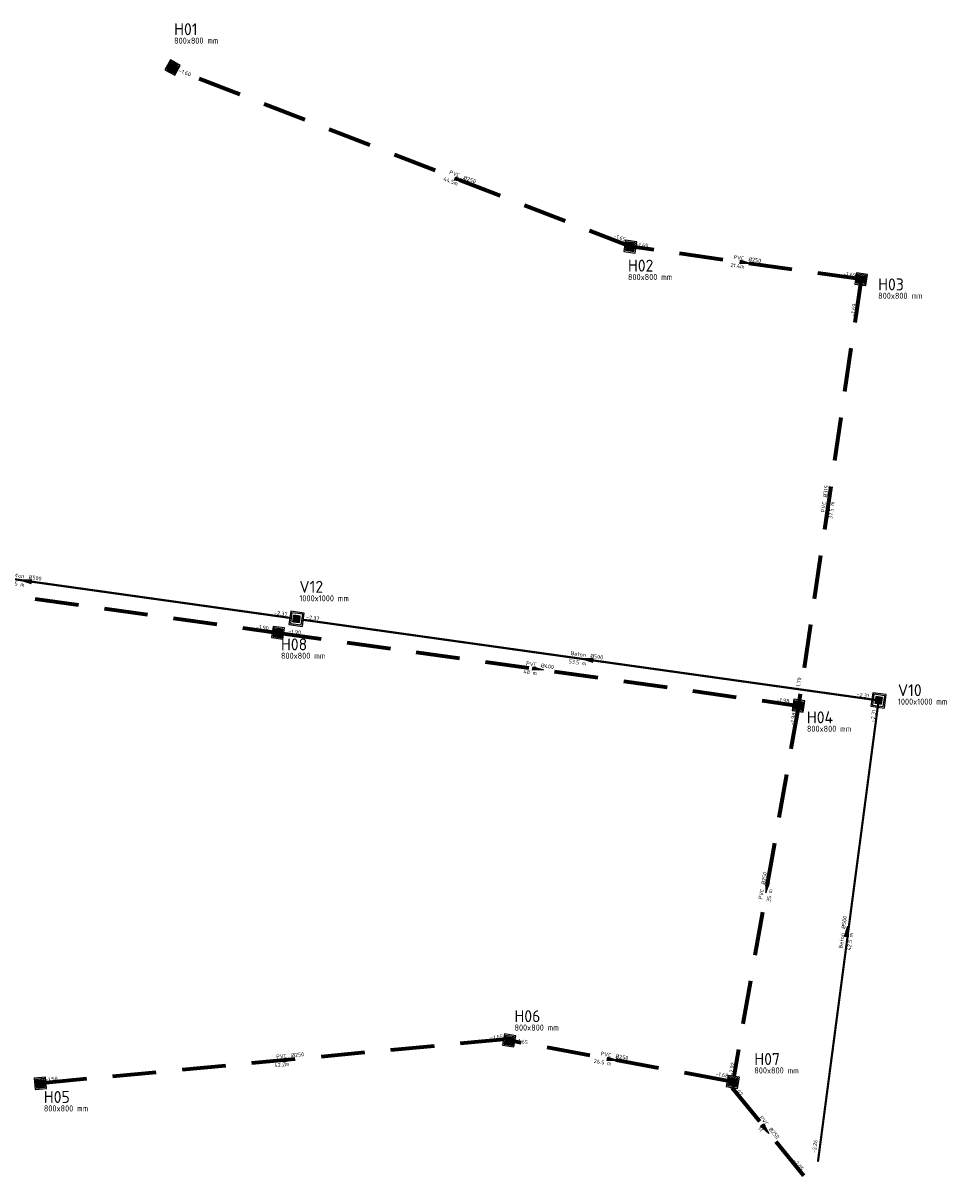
# Model space of a CAD drawing. Header units: metres. Extents: x 43 to 255103, y -139 to 593516.
# Tile 6 of 7: x 254120 to 254205, y 593342 to 593448. Entities that reach past the tile are written whole.
import ezdxf
from ezdxf.enums import TextEntityAlignment as Align

# ---------------------------------------------------------------- set-up
doc = ezdxf.new("R2010")
doc.units = ezdxf.units.M
doc.linetypes.add('RI-HWA_PVC', pattern=[6.4, 4, -2.4])
doc.linetypes.add('RI-VWA_BETON', pattern=[19, 9, -5, 0, -5])
for name, color, linetype, lineweight in [('N-WE-RI-HWA_PUTNUMMER-S', 7, 'Continuous', 25), ('N-WE-RI-HWA_RIOOLPUT_INSPECTIEPUT-S', 5, 'Continuous', 25), ('N-WE-RI-HWA_STROOMRICHTING-S', 7, 'Continuous', 25), ('N-WE-RI-HWA_TRANSPORTLEIDING_PVC_250-G', 170, 'RI-HWA_PVC', 70), ('N-WE-RI-HWA_TRANSPORTLEIDING_PVC_315-G', 170, 'RI-HWA_PVC', 70), ('N-WE-RI-HWA_TRANSPORTLEIDING_PVC_400-G', 170, 'RI-HWA_PVC', 70), ('N-WE-RI-VWA_PUTNUMMER-S', 7, 'Continuous', 25), ('N-WE-RI-VWA_STROOMRICHTING-S', 7, 'Continuous', 25), ('N-WE-RI-VWA_TRANSPORTLEIDING_BETON_500-G', 20, 'RI-VWA_BETON', 70)]:
    doc.layers.add(name, color=color, linetype=linetype, lineweight=lineweight)
doc.layers.add('N-WE-RI-VWA_RIOOLPUT_INSPECTIEPUT-S', color=20, linetype='Continuous', lineweight=25, true_color=0xff3f00)
doc.styles.add('NLCS-ISO', font='NLCS-ISO.ttf')
pattern_1 = [(0, (0, 0), (0, 0.0523875), [0.0381, -0.0142875]), (90, (0, 0), (-0.0523875, 3e-18), [0.0381, -0.0142875])]

# ---------------------------------------------------------------- blocks, each defined once
blk = doc.blocks.new('*U75')
at = {"ltscale": 0.1}
blk.add_hatch(color=256, dxfattribs=at).paths.add_polyline_path([(2.5, 0), (-2.5, -0.83), (-2.5, 0.83)])
at = {"ltscale": 0.1, "flags": 128}
blk.add_lwpolyline([(2.5, 0), (-2.5, -0.83), (-2.5, 0.83)], close=True, dxfattribs=at)
at = {"ltscale": 0.1, "style": 'NLCS-ISO'}
for tag, p in [('BOBL', (-125.78, 0)), ('MAT', (-1, 0.5))]:
    blk.add_attdef(tag, text='', height=1.8, dxfattribs=at).set_placement(p, align=Align.BOTTOM_RIGHT)
for tag, p in [('DIA', (1, 0.5)), ('BOBR', (125.86, 0))]:
    blk.add_attdef(tag, text='', height=1.8, dxfattribs=at).set_placement(p, align=Align.BOTTOM_LEFT)
blk.add_attdef('LENGTE', text='', height=1.8, dxfattribs=at).set_placement((-0.4, -1), align=Align.TOP_RIGHT)
blk.add_attdef('JVA', text='', height=1.8, dxfattribs=at).set_placement((0.4, -1), align=Align.TOP_LEFT)
blk = doc.blocks.new('*U78')
at = {"ltscale": 0.1}
blk.add_hatch(color=256, dxfattribs=at).paths.add_polyline_path([(2.5, 0), (-2.5, -0.83), (-2.5, 0.83)])
at = {"ltscale": 0.1, "flags": 128}
blk.add_lwpolyline([(2.5, 0), (-2.5, -0.83), (-2.5, 0.83)], close=True, dxfattribs=at)
at = {"ltscale": 0.1, "style": 'NLCS-ISO'}
for tag, p in [('BOBL', (-106.46, 0)), ('MAT', (-1, 0.5))]:
    blk.add_attdef(tag, text='', height=1.8, dxfattribs=at).set_placement(p, align=Align.BOTTOM_RIGHT)
for tag, p in [('DIA', (1, 0.5)), ('BOBR', (92.47, 0))]:
    blk.add_attdef(tag, text='', height=1.8, dxfattribs=at).set_placement(p, align=Align.BOTTOM_LEFT)
blk.add_attdef('LENGTE', text='', height=1.8, dxfattribs=at).set_placement((-0.4, -1), align=Align.TOP_RIGHT)
blk.add_attdef('JVA', text='', height=1.8, dxfattribs=at).set_placement((0.4, -1), align=Align.TOP_LEFT)
blk = doc.blocks.new('*U79')
at = {"ltscale": 0.1}
blk.add_hatch(color=256, dxfattribs=at).paths.add_polyline_path([(2.5, 0), (-2.5, -0.83), (-2.5, 0.83)])
at = {"ltscale": 0.1, "flags": 128}
blk.add_lwpolyline([(2.5, 0), (-2.5, -0.83), (-2.5, 0.83)], close=True, dxfattribs=at)
at = {"ltscale": 0.1, "style": 'NLCS-ISO'}
for tag, p in [('BOBL', (-39.65, 0)), ('MAT', (-1, 0.5))]:
    blk.add_attdef(tag, text='', height=1.8, dxfattribs=at).set_placement(p, align=Align.BOTTOM_RIGHT)
for tag, p in [('DIA', (1, 0.5)), ('BOBR', (47.56, 0))]:
    blk.add_attdef(tag, text='', height=1.8, dxfattribs=at).set_placement(p, align=Align.BOTTOM_LEFT)
blk.add_attdef('LENGTE', text='', height=1.8, dxfattribs=at).set_placement((-0.4, -1), align=Align.TOP_RIGHT)
blk.add_attdef('JVA', text='', height=1.8, dxfattribs=at).set_placement((0.4, -1), align=Align.TOP_LEFT)
blk = doc.blocks.new('*U76')
at = {"ltscale": 0.1}
blk.add_hatch(color=256, dxfattribs=at).paths.add_polyline_path([(-2.5, 0), (2.5, -0.83), (2.5, 0.83)])
at = {"ltscale": 0.1, "flags": 128}
blk.add_lwpolyline([(-2.5, 0), (2.5, -0.83), (2.5, 0.83)], close=True, dxfattribs=at)
at = {"ltscale": 0.1, "style": 'NLCS-ISO'}
for tag, p in [('BOBL', (-81.69, 0)), ('MAT', (-1, 0.5))]:
    blk.add_attdef(tag, text='', height=1.8, dxfattribs=at).set_placement(p, align=Align.BOTTOM_RIGHT)
for tag, p in [('DIA', (1, 0.5)), ('BOBR', (75.24, 0))]:
    blk.add_attdef(tag, text='', height=1.8, dxfattribs=at).set_placement(p, align=Align.BOTTOM_LEFT)
blk.add_attdef('LENGTE', text='', height=1.8, dxfattribs=at).set_placement((-0.4, -1), align=Align.TOP_RIGHT)
blk.add_attdef('JVA', text='', height=1.8, dxfattribs=at).set_placement((0.4, -1), align=Align.TOP_LEFT)
blk = doc.blocks.new('*U80')
at = {"ltscale": 0.1}
blk.add_hatch(color=256, dxfattribs=at).paths.add_polyline_path([(2.5, 0), (-2.5, -0.83), (-2.5, 0.83)])
at = {"ltscale": 0.1, "flags": 128}
blk.add_lwpolyline([(2.5, 0), (-2.5, -0.83), (-2.5, 0.83)], close=True, dxfattribs=at)
at = {"ltscale": 0.1, "style": 'NLCS-ISO'}
for tag, p in [('BOBL', (-45.25, 0)), ('MAT', (-1, 0.5))]:
    blk.add_attdef(tag, text='', height=1.8, dxfattribs=at).set_placement(p, align=Align.BOTTOM_RIGHT)
for tag, p in [('DIA', (1, 0.5)), ('BOBR', (45.04, 0))]:
    blk.add_attdef(tag, text='', height=1.8, dxfattribs=at).set_placement(p, align=Align.BOTTOM_LEFT)
blk.add_attdef('LENGTE', text='', height=1.8, dxfattribs=at).set_placement((-0.4, -1), align=Align.TOP_RIGHT)
blk.add_attdef('JVA', text='', height=1.8, dxfattribs=at).set_placement((0.4, -1), align=Align.TOP_LEFT)
blk = doc.blocks.new('*U81')
at = {"ltscale": 0.1}
blk.add_hatch(color=256, dxfattribs=at).paths.add_polyline_path([(2.5, 0), (-2.5, -0.83), (-2.5, 0.83)])
at = {"ltscale": 0.1, "flags": 128}
blk.add_lwpolyline([(2.5, 0), (-2.5, -0.83), (-2.5, 0.83)], close=True, dxfattribs=at)
at = {"ltscale": 0.1, "style": 'NLCS-ISO'}
for tag, p in [('BOBL', (-132.57, 0)), ('MAT', (-1, 0.5))]:
    blk.add_attdef(tag, text='', height=1.8, dxfattribs=at).set_placement(p, align=Align.BOTTOM_RIGHT)
for tag, p in [('DIA', (1, 0.5)), ('BOBR', (74.75, 0))]:
    blk.add_attdef(tag, text='', height=1.8, dxfattribs=at).set_placement(p, align=Align.BOTTOM_LEFT)
blk.add_attdef('LENGTE', text='', height=1.8, dxfattribs=at).set_placement((-0.4, -1), align=Align.TOP_RIGHT)
blk.add_attdef('JVA', text='', height=1.8, dxfattribs=at).set_placement((0.4, -1), align=Align.TOP_LEFT)
blk = doc.blocks.new('*U86')
at = {"ltscale": 0.1}
blk.add_hatch(color=256, dxfattribs=at).paths.add_polyline_path([(2.5, 0), (-2.5, -0.83), (-2.5, 0.83)])
at = {"ltscale": 0.1, "flags": 128}
blk.add_lwpolyline([(2.5, 0), (-2.5, -0.83), (-2.5, 0.83)], close=True, dxfattribs=at)
at = {"ltscale": 0.1, "style": 'NLCS-ISO'}
for tag, p in [('BOBL', (-110.02, 0)), ('MAT', (-1, 0.5))]:
    blk.add_attdef(tag, text='', height=1.8, dxfattribs=at).set_placement(p, align=Align.BOTTOM_RIGHT)
for tag, p in [('DIA', (1, 0.5)), ('BOBR', (110.1, 0))]:
    blk.add_attdef(tag, text='', height=1.8, dxfattribs=at).set_placement(p, align=Align.BOTTOM_LEFT)
blk.add_attdef('LENGTE', text='', height=1.8, dxfattribs=at).set_placement((-0.4, -1), align=Align.TOP_RIGHT)
blk.add_attdef('JVA', text='', height=1.8, dxfattribs=at).set_placement((0.4, -1), align=Align.TOP_LEFT)
blk = doc.blocks.new('*U88')
at = {"ltscale": 0.1}
blk.add_hatch(color=256, dxfattribs=at).paths.add_polyline_path([(2.5, 0), (-2.5, -0.83), (-2.5, 0.83)])
at = {"ltscale": 0.1, "flags": 128}
blk.add_lwpolyline([(2.5, 0), (-2.5, -0.83), (-2.5, 0.83)], close=True, dxfattribs=at)
at = {"ltscale": 0.1, "style": 'NLCS-ISO'}
for tag, p in [('BOBL', (-19.01, 0)), ('MAT', (-1, 0.5))]:
    blk.add_attdef(tag, text='', height=1.8, dxfattribs=at).set_placement(p, align=Align.BOTTOM_RIGHT)
for tag, p in [('DIA', (1, 0.5)), ('BOBR', (19.09, 0))]:
    blk.add_attdef(tag, text='', height=1.8, dxfattribs=at).set_placement(p, align=Align.BOTTOM_LEFT)
blk.add_attdef('LENGTE', text='', height=1.8, dxfattribs=at).set_placement((-0.4, -1), align=Align.TOP_RIGHT)
blk.add_attdef('JVA', text='', height=1.8, dxfattribs=at).set_placement((0.4, -1), align=Align.TOP_LEFT)
blk = doc.blocks.new('*U89')
at = {"ltscale": 0.1}
blk.add_hatch(color=256, dxfattribs=at).paths.add_polyline_path([(-2.5, 0), (2.5, -0.83), (2.5, 0.83)])
at = {"ltscale": 0.1, "flags": 128}
blk.add_lwpolyline([(-2.5, 0), (2.5, -0.83), (2.5, 0.83)], close=True, dxfattribs=at)
at = {"ltscale": 0.1, "style": 'NLCS-ISO'}
for tag, p in [('BOBL', (-82.35, 0)), ('MAT', (-1, 0.5))]:
    blk.add_attdef(tag, text='', height=1.8, dxfattribs=at).set_placement(p, align=Align.BOTTOM_RIGHT)
for tag, p in [('DIA', (1, 0.5)), ('BOBR', (84.93, 0))]:
    blk.add_attdef(tag, text='', height=1.8, dxfattribs=at).set_placement(p, align=Align.BOTTOM_LEFT)
blk.add_attdef('LENGTE', text='', height=1.8, dxfattribs=at).set_placement((-0.4, -1), align=Align.TOP_RIGHT)
blk.add_attdef('JVA', text='', height=1.8, dxfattribs=at).set_placement((0.4, -1), align=Align.TOP_LEFT)
blk = doc.blocks.new('*U66')
at = {"ltscale": 0.1}
blk.add_hatch(color=256, dxfattribs=at).paths.add_polyline_path([(-2.5, 0), (2.5, -0.83), (2.5, 0.83)])
at = {"ltscale": 0.1, "flags": 128}
blk.add_lwpolyline([(-2.5, 0), (2.5, -0.83), (2.5, 0.83)], close=True, dxfattribs=at)
at = {"ltscale": 0.1, "style": 'NLCS-ISO'}
for tag, p in [('BOBL', (-114.57, 0)), ('MAT', (-1, 0.5))]:
    blk.add_attdef(tag, text='', height=1.8, dxfattribs=at).set_placement(p, align=Align.BOTTOM_RIGHT)
for tag, p in [('DIA', (1, 0.5)), ('BOBR', (114.66, 0))]:
    blk.add_attdef(tag, text='', height=1.8, dxfattribs=at).set_placement(p, align=Align.BOTTOM_LEFT)
blk.add_attdef('LENGTE', text='', height=1.8, dxfattribs=at).set_placement((-0.4, -1), align=Align.TOP_RIGHT)
blk.add_attdef('JVA', text='', height=1.8, dxfattribs=at).set_placement((0.4, -1), align=Align.TOP_LEFT)
blk = doc.blocks.new('*U69')
at = {"ltscale": 0.1}
blk.add_hatch(color=256, dxfattribs=at).paths.add_polyline_path([(-2.5, 0), (2.5, -0.83), (2.5, 0.83)])
at = {"ltscale": 0.1, "flags": 128}
blk.add_lwpolyline([(-2.5, 0), (2.5, -0.83), (2.5, 0.83)], close=True, dxfattribs=at)
at = {"ltscale": 0.1, "style": 'NLCS-ISO'}
for tag, p in [('BOBL', (-124.27, 0)), ('MAT', (-1, 0.5))]:
    blk.add_attdef(tag, text='', height=1.8, dxfattribs=at).set_placement(p, align=Align.BOTTOM_RIGHT)
for tag, p in [('DIA', (1, 0.5)), ('BOBR', (124.35, 0))]:
    blk.add_attdef(tag, text='', height=1.8, dxfattribs=at).set_placement(p, align=Align.BOTTOM_LEFT)
blk.add_attdef('LENGTE', text='', height=1.8, dxfattribs=at).set_placement((-0.4, -1), align=Align.TOP_RIGHT)
blk.add_attdef('JVA', text='', height=1.8, dxfattribs=at).set_placement((0.4, -1), align=Align.TOP_LEFT)
blk = doc.blocks.new('*U67')
at = {"ltscale": 0.1}
blk.add_hatch(color=256, dxfattribs=at).paths.add_polyline_path([(2.5, 0), (-2.5, -0.83), (-2.5, 0.83)])
at = {"ltscale": 0.1, "flags": 128}
blk.add_lwpolyline([(2.5, 0), (-2.5, -0.83), (-2.5, 0.83)], close=True, dxfattribs=at)
at = {"ltscale": 0.1, "style": 'NLCS-ISO'}
for tag, p in [('BOBL', (-96.51, 0)), ('MAT', (-1, 0.5))]:
    blk.add_attdef(tag, text='', height=1.8, dxfattribs=at).set_placement(p, align=Align.BOTTOM_RIGHT)
for tag, p in [('DIA', (1, 0.5)), ('BOBR', (96.59, 0))]:
    blk.add_attdef(tag, text='', height=1.8, dxfattribs=at).set_placement(p, align=Align.BOTTOM_LEFT)
blk.add_attdef('LENGTE', text='', height=1.8, dxfattribs=at).set_placement((-0.4, -1), align=Align.TOP_RIGHT)
blk.add_attdef('JVA', text='', height=1.8, dxfattribs=at).set_placement((0.4, -1), align=Align.TOP_LEFT)
blk = doc.blocks.new('*U13')
h = blk.add_hatch()
h.set_pattern_fill('ANGLE', color=256, scale=0.0075, style=0)
h.set_pattern_definition(pattern_1)
h.paths.add_polyline_path([(-0.31, -0.31), (0.3, -0.31), (0.3, 0.3), (-0.31, 0.3)])
blk.add_lwpolyline([(-0.31, -0.31), (0.3, -0.31), (0.3, 0.3), (-0.31, 0.3)], close=True)
blk.add_circle((0, 0), 0.285)
blk = doc.blocks.new('*U39')
for points in [[(-0.59, -0.44), (0.44, -0.59), (0.59, 0.44), (-0.44, 0.59)], [(-0.45, -0.34), (0.34, -0.45), (0.45, 0.34), (-0.34, 0.45)]]:
    blk.add_lwpolyline(points, close=True)
at = {"rotation": 352.0111484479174}
blk.add_blockref('*U13', (0, 0), dxfattribs=at)
blk = doc.blocks.new('*U40')
for points in [[(-0.22, -0.7), (0.7, -0.22), (0.22, 0.7), (-0.7, 0.22)], [(-0.17, -0.54), (0.54, -0.17), (0.17, 0.54), (-0.54, 0.17)]]:
    blk.add_lwpolyline(points, close=True)
at = {"rotation": 27.66374536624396}
blk.add_blockref('*U13', (0, 0), dxfattribs=at)
blk = doc.blocks.new('*U43')
for points in [[(-0.6, -0.43), (0.43, -0.6), (0.6, 0.43), (-0.43, 0.6)], [(-0.46, -0.33), (0.33, -0.46), (0.46, 0.33), (-0.33, 0.46)]]:
    blk.add_lwpolyline(points, close=True)
at = {"rotation": 350.5500033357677}
blk.add_blockref('*U13', (0, 0), dxfattribs=at)
blk = doc.blocks.new('*U42')
for points in [[(0.6, 0.42), (-0.42, 0.6), (-0.6, -0.42), (0.42, -0.6)], [(0.46, 0.33), (-0.33, 0.46), (-0.46, -0.33), (0.33, -0.46)]]:
    blk.add_lwpolyline(points, close=True)
at = {"rotation": 170.2412372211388}
blk.add_blockref('*U13', (0, 0), dxfattribs=at)
blk = doc.blocks.new('*U44')
for points in [[(-0.59, -0.44), (0.44, -0.59), (0.59, 0.44), (-0.44, 0.59)], [(-0.45, -0.34), (0.34, -0.45), (0.45, 0.34), (-0.34, 0.45)]]:
    blk.add_lwpolyline(points, close=True)
at = {"rotation": 352.2707172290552}
blk.add_blockref('*U13', (0, 0), dxfattribs=at)
blk = doc.blocks.new('*U95')
for points in [[(0.59, 0.44), (-0.44, 0.59), (-0.59, -0.44), (0.44, -0.59)], [(0.45, 0.34), (-0.34, 0.45), (-0.45, -0.34), (0.34, -0.45)]]:
    blk.add_lwpolyline(points, close=True)
at = {"rotation": 172.0258025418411}
blk.add_blockref('*U13', (0, 0), dxfattribs=at)
blk = doc.blocks.new('*U94')
for points in [[(-0.73, 0.04), (-0.04, -0.73), (0.73, -0.04), (0.04, 0.73)], [(-0.57, 0.03), (-0.03, -0.57), (0.57, -0.03), (0.03, 0.57)]]:
    blk.add_lwpolyline(points, close=True)
at = {"rotation": 312.2147396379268}
blk.add_blockref('*U13', (0, 0), dxfattribs=at)
blk = doc.blocks.new('*U14')
h = blk.add_hatch()
h.set_pattern_fill('ANGLE', color=256, scale=0.0075, style=0)
h.set_pattern_definition(pattern_1)
h.paths.add_polyline_path([(-0.31, -0.31), (0.3, -0.31), (0.3, 0.3), (-0.31, 0.3)])
blk.add_lwpolyline([(-0.31, -0.31), (0.3, -0.31), (0.3, 0.3), (-0.31, 0.3)], close=True)
blk.add_circle((0, 0), 0.285)
blk = doc.blocks.new('*U105')
for points in [[(-0.7, -0.53), (0.53, -0.7), (0.7, 0.53), (-0.53, 0.7)], [(-0.56, -0.43), (0.43, -0.56), (0.56, 0.43), (-0.43, 0.56)]]:
    blk.add_lwpolyline(points, close=True)
at = {"rotation": 352.0192624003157}
blk.add_blockref('*U14', (0, 0), dxfattribs=at)
blk = doc.blocks.new('*U106')
for points in [[(-0.53, 0.7), (-0.7, -0.53), (0.53, -0.7), (0.7, 0.53)], [(-0.43, 0.56), (-0.56, -0.43), (0.43, -0.56), (0.56, 0.43)]]:
    blk.add_lwpolyline(points, close=True)
at = {"rotation": 262.0192623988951}
blk.add_blockref('*U14', (0, 0), dxfattribs=at)
blk = doc.blocks.new('*U29')
for points in [[(0.59, 0.44), (-0.44, 0.59), (-0.59, -0.44), (0.44, -0.59)], [(0.45, 0.34), (-0.34, 0.45), (-0.45, -0.34), (0.34, -0.45)]]:
    blk.add_lwpolyline(points, close=True)
at = {"rotation": 172.019262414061}
blk.add_blockref('*U13', (0, 0), dxfattribs=at)
blk = doc.blocks.new('*U22')
at = {"color": 0, "linetype": 'ByBlock', "lineweight": -2, "style": 'NLCS-ISO'}
for tag, p, height in [('PUNTNUMMER', (0.85, 1.24), 3.5), ('AFMETINGEN', (0.85, -1.26), 1.8), ('PUTDEKSELHOOGTE', (0.85, -3.76), 1.8), ('BIJZONDERHEDEN', (0.85, -6.26), 1.8)]:
    blk.add_attdef(tag, p, '', height=height, dxfattribs=at)

msp = doc.modelspace()

# ---------------------------------------------------------------- linework, layer by layer
at = {"layer": 'N-WE-RI-HWA_TRANSPORTLEIDING_PVC_250-G'}
for p, q in [((254191.05, 593385.21), (254185.12, 593351.25)), ((254164.02, 593354.62), (254122.08, 593350.65)), ((254184.52, 593350.82), (254164.53, 593354.53)), ((254184.94, 593350.22), (254191.62, 593342.02))]:
    msp.add_line(p, q, dxfattribs=at)
at = {"layer": 'N-WE-RI-HWA_TRANSPORTLEIDING_PVC_315-G'}
for p, q in [((254175.63, 593427.3), (254134.15, 593443.46)), ((254196.79, 593424.31), (254175.63, 593427.3)), ((254196.79, 593424.31), (254191.05, 593385.21))]:
    msp.add_line(p, q, dxfattribs=at)
at = {"layer": 'N-WE-RI-HWA_TRANSPORTLEIDING_PVC_400-G'}
for p, q in [((254089.41, 593399.46), (254143.35, 593391.9)), ((254143.35, 593391.9), (254191.05, 593385.21))]:
    msp.add_line(p, q, dxfattribs=at)
at = {"layer": 'N-WE-RI-VWA_TRANSPORTLEIDING_BETON_500-G', "const_width": 0.2}
for points in [[(254096.07, 593400.05), (254144.43, 593393.27)], [(254145.66, 593393.09), (254198.39, 593385.7)], [(254198.39, 593385.7), (254192.83, 593343.41)]]:
    msp.add_lwpolyline(points, dxfattribs=at)

# ---------------------------------------------------------------- block references
at = {"layer": 'N-WE-RI-HWA_PUTNUMMER-S'}
ref = msp.add_blockref('*U22', (254133.57, 593446.29), dxfattribs=dict(at, xscale=0.3125, yscale=0.3125, zscale=0.3125))
ref.add_attrib('PUNTNUMMER', 'H01', (254133.83, 593446.68), dxfattribs={"layer": '0', "height": 1.094, "style": 'NLCS-ISO'})
ref.add_attrib('AFMETINGEN', '800x800 mm', (254133.83, 593445.9), dxfattribs={"layer": '0', "height": 0.562, "style": 'NLCS-ISO'})
ref = msp.add_blockref('*U22', (254175.15, 593424.63), dxfattribs=dict(at, xscale=0.3125, yscale=0.3125, zscale=0.3125))
ref.add_attrib('PUNTNUMMER', 'H02', (254175.42, 593425.01), dxfattribs={"layer": '0', "height": 1.094, "style": 'NLCS-ISO'})
ref.add_attrib('AFMETINGEN', '800x800 mm', (254175.42, 593424.23), dxfattribs={"layer": '0', "height": 0.562, "style": 'NLCS-ISO'})
ref = msp.add_blockref('*U22', (254198.09, 593422.91), dxfattribs=dict(at, xscale=0.3125, yscale=0.3125, zscale=0.3125))
ref.add_attrib('PUNTNUMMER', 'H03', (254198.35, 593423.29), dxfattribs={"layer": '0', "height": 1.094, "style": 'NLCS-ISO'})
ref.add_attrib('AFMETINGEN', '800x800 mm', (254198.35, 593422.51), dxfattribs={"layer": '0', "height": 0.562, "style": 'NLCS-ISO'})
ref = msp.add_blockref('*U22', (254143.35, 593389.9), dxfattribs=dict(at, xscale=0.3125, yscale=0.3125, zscale=0.3125))
ref.add_attrib('PUNTNUMMER', 'H08', (254143.62, 593390.29), dxfattribs={"layer": '0', "height": 1.094, "style": 'NLCS-ISO'})
ref.add_attrib('AFMETINGEN', '800x800 mm', (254143.62, 593389.51), dxfattribs={"layer": '0', "height": 0.562, "style": 'NLCS-ISO'})
ref = msp.add_blockref('*U22', (254191.55, 593383.21), dxfattribs=dict(at, xscale=0.3125, yscale=0.3125, zscale=0.3125))
ref.add_attrib('PUNTNUMMER', 'H04', (254191.82, 593383.6), dxfattribs={"layer": '0', "height": 1.094, "style": 'NLCS-ISO'})
ref.add_attrib('AFMETINGEN', '800x800 mm', (254191.82, 593382.82), dxfattribs={"layer": '0', "height": 0.562, "style": 'NLCS-ISO'})
ref = msp.add_blockref('*U22', (254164.75, 593355.82), dxfattribs=dict(at, xscale=0.3125, yscale=0.3125, zscale=0.3125))
ref.add_attrib('PUNTNUMMER', 'H06', (254165.02, 593356.21), dxfattribs={"layer": '0', "height": 1.094, "style": 'NLCS-ISO'})
ref.add_attrib('AFMETINGEN', '800x800 mm', (254165.02, 593355.43), dxfattribs={"layer": '0', "height": 0.562, "style": 'NLCS-ISO'})
ref = msp.add_blockref('*U22', (254186.73, 593351.89), dxfattribs=dict(at, xscale=0.3125, yscale=0.3125, zscale=0.3125))
ref.add_attrib('PUNTNUMMER', 'H07', (254187, 593352.28), dxfattribs={"layer": '0', "height": 1.094, "style": 'NLCS-ISO'})
ref.add_attrib('AFMETINGEN', '800x800 mm', (254187, 593351.5), dxfattribs={"layer": '0', "height": 0.562, "style": 'NLCS-ISO'})
ref = msp.add_blockref('*U22', (254121.62, 593348.41), dxfattribs=dict(at, xscale=0.3125, yscale=0.3125, zscale=0.3125))
ref.add_attrib('PUNTNUMMER', 'H05', (254121.89, 593348.8), dxfattribs={"layer": '0', "height": 1.094, "style": 'NLCS-ISO'})
ref.add_attrib('AFMETINGEN', '800x800 mm', (254121.89, 593348.02), dxfattribs={"layer": '0', "height": 0.562, "style": 'NLCS-ISO'})
at = {"layer": 'N-WE-RI-HWA_RIOOLPUT_INSPECTIEPUT-S'}
for name, p, rotation in [('*U94', (254133.69, 593443.71), 19.5758189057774), ('*U40', (254121.57, 593350.6), 338.1166242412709)]:
    msp.add_blockref(name, p, dxfattribs=dict(at, rotation=rotation))
for name, p in [('*U44', (254175.63, 593427.3)), ('*U95', (254196.79, 593424.31)), ('*U39', (254143.35, 593391.9)), ('*U29', (254191.05, 593385.21)), ('*U43', (254164.53, 593354.53)), ('*U42', (254185.03, 593350.73))]:
    msp.add_blockref(name, p, dxfattribs=at)
at = {"layer": 'N-WE-RI-HWA_STROOMRICHTING-S'}
for name, p, xscale, yscale, zscale, rotation, values in [('*U81', (254160.04, 593433.37), 0.2, 0.2, 0.2, 339.2146796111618, {'MAT': 'PVC', 'DIA': 'Ø250', 'BOBL': '-1.60', 'BOBR': '-1.65', 'LENGTE': '44.5m'}), ('*U80', (254186.21, 593425.81, -1.65), 0.1999999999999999, 0.1999999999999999, 0.1999999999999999, 351.9629055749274, {'MAT': 'PVC', 'DIA': 'Ø250', 'BOBL': '-1.65', 'BOBR': '-1.69', 'LENGTE': '21.4m'}), ('*U89', (254193.82, 593404.06, -1.65), 0.1999999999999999, 0.1999999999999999, 0.1999999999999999, 81.6504228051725, {'MAT': 'PVC', 'DIA': 'Ø315', 'BOBL': '-1.70', 'BOBR': '-1.69', 'LENGTE': '37.5 m'}), ('*U75', (254116.38, 593395.68, -1.88), 0.2, 0.2, 0.2, 352.0192623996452, {'MAT': 'PVC', 'DIA': 'Ø400', 'BOBL': '-1.86', 'BOBR': '-1.90', 'LENGTE': '54 m'}), ('*U86', (254167.2, 593388.56), 0.2, 0.2, 0.2, 352.0192623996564, {'MAT': 'PVC', 'DIA': 'Ø400', 'BOBL': '-1.90', 'BOBR': '-1.98', 'LENGTE': '48 m'}), ('*U76', (254188.14, 593368.55, -2), 0.1999999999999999, 0.1999999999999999, 0.1999999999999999, 80.0858021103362, {'MAT': 'PVC', 'DIA': 'Ø250', 'BOBL': '-2.02', 'BOBR': '-1.98', 'LENGTE': '35 m'}), ('*U78', (254144.4, 593352.76, -1.62), 0.2, 0.2, 0.2, 5.401025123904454, {'MAT': 'PVC', 'DIA': 'Ø250', 'BOBL': '-1.58', 'BOBR': '-1.65', 'LENGTE': '42.2m'}), ('*U79', (254174.03, 593352.76), 0.2000000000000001, 0.2000000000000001, 0.2000000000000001, 350.5502229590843, {'MAT': 'PVC', 'DIA': 'Ø250', 'BOBL': '-1.65', 'BOBR': '-1.68', 'LENGTE': '26.5 m'}), ('*U88', (254188.02, 593346.4, -2), 0.2, 0.2, 0.2, 309.1248141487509, {'MAT': 'PVC', 'DIA': 'Ø250', 'BOBL': '-2.02', 'BOBR': '-2.05', 'LENGTE': '11'})]:
    msp.add_blockref(name, p, dxfattribs=dict(at, xscale=xscale, yscale=yscale, zscale=zscale, rotation=rotation)).add_auto_attribs(values)
at = {"layer": 'N-WE-RI-VWA_PUTNUMMER-S'}
ref = msp.add_blockref('*U22', (254145.05, 593395.18), dxfattribs=dict(at, xscale=0.3125, yscale=0.3125, zscale=0.3125))
ref.add_attrib('PUNTNUMMER', 'V12', (254145.31, 593395.57), dxfattribs={"layer": '0', "height": 1.094, "style": 'NLCS-ISO'})
ref.add_attrib('AFMETINGEN', '1000x1000 mm', (254145.31, 593394.78), dxfattribs={"layer": '0', "height": 0.5625, "style": 'NLCS-ISO'})
ref = msp.add_blockref('*U22', (254199.89, 593385.7), dxfattribs=dict(at, xscale=0.3125, yscale=0.3125, zscale=0.3125))
ref.add_attrib('PUNTNUMMER', 'V10', (254200.16, 593386.09), dxfattribs={"layer": '0', "height": 1.094, "style": 'NLCS-ISO'})
ref.add_attrib('AFMETINGEN', '1000x1000 mm', (254200.16, 593385.31), dxfattribs={"layer": '0', "height": 0.5625, "style": 'NLCS-ISO'})
at = {"layer": 'N-WE-RI-VWA_RIOOLPUT_INSPECTIEPUT-S'}
msp.add_blockref('*U105', (254145.05, 593393.18), dxfattribs=at)
at = {"layer": 'N-WE-RI-VWA_RIOOLPUT_INSPECTIEPUT-S', "rotation": 270}
msp.add_blockref('*U106', (254198.39, 593385.7), dxfattribs=at)
at = {"layer": 'N-WE-RI-VWA_STROOMRICHTING-S', "xscale": 0.1999999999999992, "yscale": 0.1999999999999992, "zscale": 0.1999999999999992}
for name, p, rotation, values in [('*U66', (254120.25, 593396.66), 352.0192623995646, {'MAT': 'Beton', 'DIA': '%%C500', 'BOBL': '-2.42', 'BOBR': '-2.37', 'LENGTE': '49.5 m'}), ('*U69', (254171.72, 593389.44), 352.0192623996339, {'MAT': 'Beton', 'DIA': '%%C500', 'BOBL': '-2.37', 'BOBR': '-2.31', 'LENGTE': '53.5 m'}), ('*U67', (254195.51, 593364.52), 82.25529135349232, {'MAT': 'Beton', 'DIA': '%%C500', 'BOBL': '-2.26', 'BOBR': '-2.31', 'LENGTE': '42.5 m'})]:
    msp.add_blockref(name, p, dxfattribs=dict(at, rotation=rotation)).add_auto_attribs(values)

doc.saveas('drawing.dxf')
